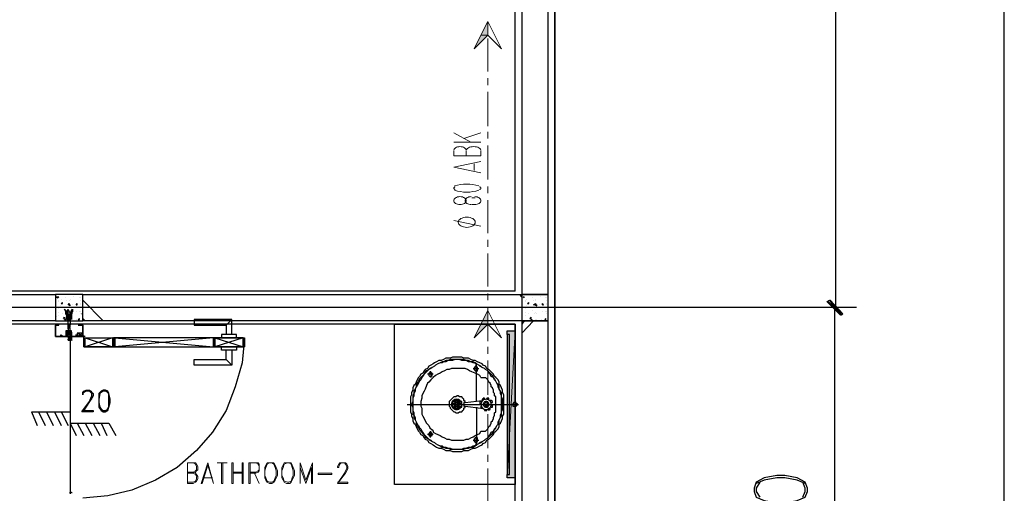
# Model space of a CAD drawing. Header units: millimetres. Extents: x 0 to 420, y 0 to 297.
# Tile 61 of 68: x 293 to 330, y 177 to 194. Entities that reach past the tile are written whole.
import ezdxf

# ---------------------------------------------------------------- set-up
doc = ezdxf.new("R2010")
doc.units = ezdxf.units.MM
doc.layers.add('FILL_000000', color=7, linetype='Continuous')
doc.layers.add('LINE_000000', color=7, linetype='Continuous')
doc.layers.add('FILL_FFFFFF', color=7, linetype='Continuous', true_color=0xffffff)
doc.layers.add('LINE_FFFFFF', color=7, linetype='Continuous', true_color=0xffffff)

msp = doc.modelspace()

# ---------------------------------------------------------------- hatches: boundary and pattern name
at = {"layer": 'FILL_000000'}
h = msp.add_hatch(color=7, dxfattribs=at)
h.dxf.hatch_style = 1
h.paths.add_polyline_path([(310.303, 194.183), (310.303, 193.675), (310.049, 193.675), (310.303, 194.183)])
h = msp.add_hatch(color=7, dxfattribs=at)
h.dxf.hatch_style = 1
h.paths.add_polyline_path([(310.303, 193.675), (310.049, 193.675), (309.795, 193.167), (310.303, 193.675)])
h = msp.add_hatch(color=7, dxfattribs=at)
h.dxf.hatch_style = 1
h.paths.add_polyline_path([(323.469, 183.303), (322.919, 183.769), (323.003, 183.811), (323.469, 183.303)])
h = msp.add_hatch(color=7, dxfattribs=at)
h.dxf.hatch_style = 1
h.paths.add_polyline_path([(323.427, 183.261), (323.469, 183.303), (322.919, 183.769), (323.427, 183.261)])
h = msp.add_hatch(color=7, dxfattribs=at)
h.dxf.hatch_style = 1
h.paths.add_polyline_path([(323.046, 183.811), (322.961, 183.769), (323.511, 183.303), (323.046, 183.811)])
h = msp.add_hatch(color=7, dxfattribs=at)
h.dxf.hatch_style = 1
h.paths.add_polyline_path([(322.961, 183.769), (323.511, 183.303), (323.469, 183.261), (322.961, 183.769)])
h = msp.add_hatch(color=7, dxfattribs=at)
h.dxf.hatch_style = 1
h.paths.add_polyline_path([(310.303, 183.43), (310.303, 182.922), (310.049, 182.922), (310.303, 183.43)])
h = msp.add_hatch(color=7, dxfattribs=at)
h.dxf.hatch_style = 1
h.paths.add_polyline_path([(310.303, 182.922), (310.049, 182.922), (309.795, 182.414), (310.303, 182.922)])
at = {"layer": 'FILL_FFFFFF'}
h = msp.add_hatch(color=7, dxfattribs=at)
h.dxf.hatch_style = 1
h.paths.add_polyline_path([(311.023, 182.668), (311.023, 177.207), (311.319, 182.668), (311.023, 182.668)])
h = msp.add_hatch(color=7, dxfattribs=at)
h.dxf.hatch_style = 1
h.paths.add_polyline_path([(311.023, 177.207), (311.319, 182.668), (311.319, 177.207), (311.023, 177.207)])

# ---------------------------------------------------------------- linework, layer by layer
at = {"layer": 'LINE_000000', "lineweight": 25}
for p, q in [((312.801, 255.101), (312.801, 63.754)), ((323.257, 183.557), (323.257, 213.318)), ((329.523, 134.112), (329.523, 213.318)), ((312.801, 171.323), (312.801, 209.338)), ((311.319, 184.15), (311.319, 199.348)), ((311.319, 184.15), (291.761, 184.15)), ((294.259, 183.938), (294.344, 183.938)), ((294.259, 183.938), (294.301, 183.896)), ((294.301, 183.896), (294.344, 183.938)), ((294.894, 183.938), (294.894, 183.938)), ((311.573, 183.938), (311.489, 184.023)), ((311.616, 183.938), (311.658, 183.938)), ((311.616, 183.938), (311.658, 183.896)), ((311.658, 183.896), (311.658, 183.938)), ((312.251, 183.938), (312.251, 183.938)), ((312.547, 184.023), (312.547, 184.023)), ((294.344, 183.811), (294.344, 183.811)), ((294.344, 183.769), (294.344, 183.769)), ((294.386, 183.6), (294.386, 183.6)), ((294.428, 183.854), (294.428, 183.854)), ((294.428, 183.684), (294.471, 183.727)), ((294.428, 183.684), (294.471, 183.684)), ((294.471, 183.684), (294.471, 183.727)), ((294.598, 183.896), (294.598, 183.896)), ((294.64, 183.811), (294.64, 183.811)), ((294.682, 183.6), (294.682, 183.6)), ((294.725, 183.811), (294.725, 183.811)), ((294.725, 183.642), (294.767, 183.642)), ((294.725, 183.642), (294.767, 183.6)), ((294.725, 183.6), (294.725, 183.6)), ((294.767, 183.854), (294.767, 183.854)), ((294.767, 183.6), (294.767, 183.642)), ((294.852, 183.642), (294.852, 183.642)), ((294.979, 183.642), (295.021, 183.684)), ((294.979, 183.642), (295.021, 183.642)), ((295.021, 183.642), (295.021, 183.684)), ((295.106, 183.896), (295.106, 183.896)), ((295.148, 183.896), (295.148, 183.896)), ((295.148, 183.811), (295.148, 183.811)), ((295.148, 183.684), (295.148, 183.684)), ((295.148, 183.642), (295.148, 183.642)), ((295.995, 183.049), (295.233, 183.811)), ((311.7, 183.811), (311.7, 183.811)), ((311.7, 183.769), (311.7, 183.769)), ((311.743, 183.854), (311.743, 183.854)), ((311.743, 183.6), (311.743, 183.6)), ((311.785, 183.684), (311.827, 183.727)), ((311.785, 183.684), (311.827, 183.684)), ((311.827, 183.684), (311.827, 183.727)), ((311.954, 183.896), (311.954, 183.896)), ((311.997, 183.811), (311.997, 183.811)), ((312.039, 183.6), (312.039, 183.6)), ((312.081, 183.854), (312.081, 183.854)), ((312.081, 183.811), (312.081, 183.811)), ((312.081, 183.642), (312.124, 183.642)), ((312.081, 183.642), (312.124, 183.6)), ((312.081, 183.6), (312.081, 183.6)), ((312.124, 183.6), (312.124, 183.642)), ((312.208, 183.642), (312.208, 183.642)), ((312.335, 183.642), (312.335, 183.684)), ((312.378, 183.642), (312.335, 183.684)), ((312.335, 183.642), (312.378, 183.642)), ((312.462, 183.896), (312.462, 183.896)), ((312.505, 183.896), (312.505, 183.896)), ((312.505, 183.811), (312.505, 183.811)), ((312.505, 183.684), (312.505, 183.684)), ((312.505, 183.642), (312.505, 183.642)), ((281.728, 183.557), (323.977, 183.557)), ((281.728, 183.557), (324.019, 183.557)), ((294.259, 183.219), (294.259, 183.219)), ((294.344, 183.515), (294.344, 183.515)), ((294.344, 183.346), (294.344, 183.346)), ((294.344, 183.261), (294.344, 183.261)), ((294.386, 183.557), (294.386, 183.557)), ((294.471, 183.303), (294.471, 183.303)), ((294.598, 183.43), (294.598, 183.43)), ((294.682, 183.261), (294.682, 183.388)), ((294.767, 183.303), (294.682, 183.261)), ((294.682, 183.303), (294.682, 183.303)), ((294.682, 183.261), (294.682, 183.261)), ((294.682, 183.219), (294.682, 183.219)), ((294.682, 183.176), (294.682, 183.219)), ((294.725, 183.346), (294.725, 183.346)), ((294.767, 183.303), (294.767, 183.388)), ((294.767, 183.303), (294.767, 183.303)), ((294.979, 183.388), (294.979, 183.388)), ((294.979, 183.388), (294.979, 183.388)), ((295.106, 183.388), (295.106, 183.388)), ((295.148, 183.388), (295.148, 183.388)), ((295.148, 183.388), (295.148, 183.388)), ((295.148, 183.303), (295.148, 183.303)), ((295.19, 183.303), (295.233, 183.346)), ((295.19, 183.303), (295.233, 183.303)), ((311.573, 183.219), (311.573, 183.219)), ((311.7, 183.515), (311.7, 183.515)), ((311.7, 183.346), (311.7, 183.346)), ((311.7, 183.261), (311.7, 183.261)), ((311.743, 183.557), (311.743, 183.557)), ((311.827, 183.303), (311.827, 183.303)), ((311.954, 183.43), (311.954, 183.43)), ((312.039, 183.303), (312.039, 183.303)), ((312.081, 183.346), (312.081, 183.346)), ((312.124, 183.303), (312.124, 183.303)), ((312.335, 183.388), (312.335, 183.388)), ((312.335, 183.388), (312.335, 183.388)), ((312.462, 183.388), (312.462, 183.388)), ((312.462, 183.388), (312.462, 183.388)), ((312.505, 183.388), (312.505, 183.388)), ((312.505, 183.303), (312.505, 183.303)), ((312.547, 183.303), (312.547, 183.346)), ((312.547, 183.303), (312.547, 183.303)), ((323.215, 165.947), (323.215, 183.557)), ((311.319, 182.922), (291.761, 182.922)), ((294.174, 182.922), (294.174, 182.922)), ((294.217, 182.922), (294.217, 182.922)), ((294.217, 182.922), (294.217, 182.922)), ((294.259, 182.922), (294.259, 182.922)), ((294.259, 182.922), (294.259, 182.922)), ((294.513, 183.134), (294.555, 183.176)), ((294.513, 183.134), (294.555, 183.134)), ((294.555, 183.134), (294.555, 183.176)), ((294.555, 183.092), (294.598, 183.092)), ((294.555, 183.092), (294.598, 183.049)), ((294.598, 183.049), (294.598, 183.092)), ((294.682, 183.176), (294.682, 183.176)), ((294.682, 183.134), (294.682, 183.176)), ((294.682, 183.134), (294.682, 183.134)), ((294.682, 183.092), (294.682, 183.092)), ((294.682, 183.049), (294.682, 183.092)), ((294.682, 183.049), (294.682, 183.049)), ((294.682, 183.049), (294.682, 183.049)), ((294.682, 182.838), (294.682, 182.88)), ((294.725, 182.88), (294.682, 182.88)), ((294.682, 182.88), (294.682, 182.88)), ((294.682, 182.88), (294.682, 182.88)), ((294.682, 182.838), (294.682, 182.838)), ((294.682, 182.795), (294.682, 182.838)), ((294.767, 183.176), (294.725, 183.134)), ((294.725, 183.092), (294.725, 183.092)), ((294.767, 182.838), (294.725, 182.838)), ((294.767, 183.092), (294.767, 183.092)), ((294.979, 183.092), (294.979, 183.092)), ((295.063, 183.092), (295.106, 183.134)), ((295.063, 183.092), (295.106, 183.092)), ((295.106, 183.092), (295.106, 183.134)), ((295.106, 183.134), (295.106, 183.134)), ((295.19, 182.922), (295.19, 182.922)), ((295.317, 183.049), (295.233, 183.134)), ((295.275, 182.922), (295.275, 182.922)), ((300.567, 182.88), (300.778, 183.092)), ((311.319, 166.539), (311.319, 182.922)), ((311.997, 183.049), (311.573, 182.584)), ((311.658, 183.049), (311.573, 182.922)), ((311.87, 183.134), (311.912, 183.176)), ((311.87, 183.134), (311.912, 183.134)), ((311.912, 183.134), (311.912, 183.176)), ((311.912, 183.092), (311.954, 183.092)), ((311.912, 183.092), (311.912, 183.049)), ((311.912, 183.049), (311.954, 183.092)), ((312.081, 183.092), (312.081, 183.092)), ((312.124, 183.092), (312.124, 183.092)), ((312.293, 183.092), (312.293, 183.092)), ((312.42, 183.092), (312.462, 183.134)), ((312.42, 183.092), (312.462, 183.092)), ((312.462, 183.092), (312.462, 183.134)), ((312.462, 183.134), (312.462, 183.134)), ((294.386, 182.499), (294.471, 182.499)), ((294.428, 182.457), (294.428, 182.541)), ((294.428, 182.499), (294.428, 182.499)), ((294.428, 182.499), (294.428, 182.499)), ((294.428, 182.499), (294.428, 182.499)), ((294.809, 182.541), (294.64, 182.626)), ((294.809, 182.541), (294.64, 182.626)), ((294.682, 182.795), (294.682, 182.795)), ((294.682, 182.753), (294.682, 182.795)), ((294.682, 182.753), (294.682, 182.753)), ((294.682, 182.753), (294.682, 182.753)), ((294.979, 182.457), (294.979, 182.541)), ((294.979, 182.457), (294.979, 182.541)), ((295.021, 182.499), (294.979, 182.499)), ((294.979, 182.499), (294.979, 182.499)), ((294.979, 182.499), (294.979, 182.499)), ((294.979, 182.499), (294.979, 182.499)), ((295.021, 182.499), (294.979, 182.499)), ((295.233, 182.457), (295.021, 182.584)), ((295.021, 182.457), (295.233, 182.584)), ((295.021, 182.499), (295.021, 182.499)), ((295.275, 182.414), (295.275, 182.499)), ((294.767, 182.33), (294.767, 182.457)), ((294.767, 182.33), (294.767, 176.615)), ((295.317, 182.457), (295.233, 182.457)), ((296.333, 182.414), (295.317, 182.076)), ((295.317, 182.414), (296.333, 182.076)), ((300.101, 182.414), (296.418, 182.076)), ((296.418, 182.414), (300.101, 182.076)), ((300.143, 182.414), (301.202, 182.076)), ((301.202, 182.414), (300.143, 182.076)), ((300.567, 181.61), (300.778, 181.398)), ((309.88, 181.398), (309.88, 181.398)), ((309.88, 180.044), (309.88, 181.398)), ((308.271, 181.06), (308.06, 181.06)), ((308.187, 181.144), (308.187, 180.933)), ((309.753, 181.271), (309.965, 181.271)), ((309.88, 181.356), (309.88, 181.144)), ((309.88, 181.187), (309.88, 181.187)), ((308.187, 180.975), (308.187, 180.975)), ((310.049, 180.933), (310.219, 180.933)), ((311.446, 179.917), (307.298, 179.917)), ((309.118, 179.917), (308.991, 179.917)), ((309.033, 180.086), (309.16, 180.001)), ((309.033, 180.044), (309.033, 180.044)), ((309.033, 179.832), (309.118, 179.917)), ((309.16, 180.001), (309.16, 180.128)), ((309.16, 179.917), (309.16, 179.917)), ((309.33, 179.959), (309.203, 179.959)), ((309.33, 179.959), (309.33, 179.959)), ((309.414, 179.917), (309.414, 179.959)), ((309.457, 180.001), (310.092, 180.086)), ((309.457, 180.001), (309.457, 180.001)), ((310.176, 180.128), (310.176, 180.128)), ((310.219, 179.917), (310.261, 179.917)), ((310.261, 179.959), (310.261, 179.917)), ((310.346, 180.128), (310.346, 180.128)), ((310.43, 180.001), (310.43, 180.001)), ((311.319, 179.832), (311.319, 180.044)), ((293.328, 179.663), (294.767, 179.663)), ((293.328, 179.663), (293.539, 179.155)), ((293.582, 179.663), (293.836, 179.155)), ((293.878, 179.663), (294.132, 179.155)), ((294.174, 179.663), (294.428, 179.155)), ((294.428, 179.663), (294.682, 179.155)), ((294.767, 179.663), (294.767, 179.239)), ((309.033, 179.79), (309.16, 179.874)), ((309.16, 179.874), (309.16, 179.747)), ((309.203, 179.874), (309.203, 179.747)), ((309.203, 179.874), (309.287, 179.79)), ((309.203, 179.747), (309.203, 179.747)), ((309.457, 179.874), (310.049, 179.79)), ((309.88, 179.832), (309.88, 178.477)), ((310.049, 179.874), (310.049, 179.874)), ((310.176, 179.747), (310.176, 179.747)), ((310.303, 179.747), (310.303, 179.747)), ((310.43, 179.832), (310.43, 179.832)), ((311.319, 179.874), (311.319, 179.874)), ((294.767, 179.239), (296.206, 179.239)), ((294.767, 179.239), (294.979, 178.774)), ((295.021, 179.239), (295.275, 178.774)), ((295.317, 179.239), (295.571, 178.774)), ((295.614, 179.239), (295.868, 178.774)), ((295.91, 179.239), (296.122, 178.774)), ((296.206, 179.239), (296.46, 178.774)), ((308.271, 178.816), (308.06, 178.816)), ((308.187, 178.731), (308.187, 178.943)), ((310.049, 178.943), (310.219, 178.943)), ((308.187, 178.731), (308.187, 178.731)), ((309.753, 178.604), (309.965, 178.604)), ((309.88, 178.52), (309.88, 178.731)), ((309.88, 178.52), (309.88, 178.52)), ((309.88, 178.52), (309.88, 178.52))]:
    msp.add_line(p, q, dxfattribs=at)
at = {"layer": 'LINE_000000', "lineweight": 13}
for p, q in [((310.303, 193.802), (310.303, 194.056)), ((310.303, 192.32), (310.303, 193.548)), ((310.303, 191.812), (310.303, 192.066)), ((310.303, 190.288), (310.303, 191.558)), ((309.033, 190.034), (309.668, 189.696)), ((309.414, 189.823), (310.049, 190.034)), ((310.303, 189.823), (310.303, 190.077)), ((310.049, 189.696), (309.033, 189.696)), ((310.303, 188.299), (310.303, 189.569)), ((309.499, 189.357), (309.499, 189.188)), ((310.049, 189.188), (310.049, 189.357)), ((309.795, 188.891), (309.795, 188.637)), ((310.303, 187.791), (310.303, 188.045)), ((309.711, 187.621), (309.838, 187.621)), ((309.838, 187.367), (309.711, 187.367)), ((310.303, 186.309), (310.303, 187.537)), ((310.049, 186.563), (309.033, 186.775)), ((310.303, 185.801), (310.303, 186.055)), ((310.303, 184.319), (310.303, 185.547)), ((310.303, 183.811), (310.303, 184.065)), ((310.303, 182.287), (310.303, 183.557)), ((295.275, 182.457), (295.275, 182.457)), ((310.303, 181.822), (310.303, 182.076)), ((310.303, 180.298), (310.303, 181.568)), ((310.303, 179.79), (310.303, 180.044)), ((310.303, 178.308), (310.303, 179.578)), ((310.303, 177.8), (310.303, 178.054)), ((300.821, 177.419), (301.159, 177.419)), ((300.821, 177.377), (301.159, 177.377)), ((303.318, 177.588), (303.53, 176.996)), ((310.303, 176.318), (310.303, 177.546)), ((303.318, 176.996), (303.318, 176.996))]:
    msp.add_line(p, q, dxfattribs=at)
at = {"layer": 'LINE_000000', "lineweight": 0}
msp.add_line((294.725, 182.922), (294.725, 182.922), dxfattribs=at)
at = {"layer": 'LINE_000000', "lineweight": 25}
for points in [[(312.547, 199.348), (311.573, 199.348), (311.573, 184.023), (312.547, 184.023), (312.547, 199.348)], [(291.846, 183.049), (291.846, 184.023), (294.217, 184.023), (294.217, 183.049), (291.846, 183.049)], [(295.233, 184.023), (294.217, 184.023), (294.217, 183.049), (295.233, 183.049), (295.233, 184.023)], [(295.233, 183.049), (295.233, 184.023), (311.573, 184.023), (311.573, 183.049), (295.233, 183.049)], [(312.547, 184.023), (311.573, 184.023), (311.573, 183.049), (312.547, 183.049), (312.547, 184.023)], [(294.682, 183.642), (294.725, 183.684), (294.725, 183.642), (294.682, 183.642)], [(311.997, 183.642), (312.081, 183.684), (312.081, 183.642), (311.997, 183.642)], [(294.767, 183.049), (294.767, 183.092), (294.809, 183.43), (294.852, 183.473), (294.852, 183.388), (294.809, 183.346), (294.852, 183.346), (294.809, 183.303), (294.809, 183.346), (294.809, 183.303), (294.809, 183.261), (294.809, 183.219), (294.809, 183.176), (294.809, 183.219), (294.767, 183.176), (294.809, 183.176), (294.767, 183.134), (294.767, 183.092), (294.767, 182.88), (294.682, 182.88), (294.682, 183.092), (294.64, 183.092), (294.682, 183.092), (294.64, 183.134), (294.64, 183.176), (294.64, 183.219), (294.64, 183.176), (294.64, 183.219), (294.64, 183.261), (294.598, 183.303), (294.64, 183.303), (294.598, 183.346), (294.598, 183.303), (294.598, 183.346), (294.598, 183.388), (294.555, 183.473), (294.598, 183.43), (294.682, 183.092), (294.682, 183.049), (294.767, 183.049)], [(294.64, 183.219), (294.598, 183.134), (294.598, 183.092), (294.64, 183.219)], [(294.809, 183.219), (294.809, 183.134), (294.809, 183.092), (294.809, 183.219)], [(311.319, 182.922), (311.319, 176.953), (306.832, 176.953), (306.832, 182.922), (311.319, 182.922)], [(312.547, 183.049), (311.573, 183.049), (311.573, 171.323), (312.547, 171.323), (312.547, 183.049)], [(294.725, 182.457), (294.809, 182.457), (294.767, 182.457), (294.767, 182.499), (294.809, 182.499), (294.767, 182.541), (294.767, 182.457), (294.682, 182.457), (294.682, 182.541), (294.64, 182.541), (294.64, 182.499), (294.64, 182.457), (294.682, 182.457), (294.682, 182.414), (294.725, 182.414), (294.725, 182.33), (294.682, 182.33), (294.682, 182.372), (294.682, 182.33), (294.767, 182.33), (294.767, 182.372), (294.725, 182.372), (294.725, 182.33), (294.725, 182.414), (294.767, 182.414), (294.767, 182.457), (294.725, 182.457)], [(294.725, 182.457), (294.809, 182.457), (294.767, 182.457), (294.767, 182.499), (294.809, 182.499), (294.767, 182.541), (294.767, 182.457), (294.682, 182.457), (294.682, 182.541), (294.64, 182.541), (294.64, 182.499), (294.64, 182.457), (294.682, 182.457), (294.682, 182.414), (294.725, 182.414), (294.725, 182.33), (294.682, 182.33), (294.682, 182.372), (294.682, 182.33), (294.767, 182.33), (294.767, 182.372), (294.725, 182.372), (294.725, 182.33), (294.725, 182.414), (294.767, 182.414), (294.767, 182.457), (294.725, 182.457)], [(295.021, 182.457), (295.233, 182.457), (295.233, 182.584), (295.021, 182.584), (295.021, 182.457)], [(311.108, 177.334), (311.108, 182.541), (311.023, 182.541), (311.023, 177.334), (311.108, 177.334)], [(294.809, 182.33), (294.809, 182.457), (294.809, 182.33)], [(296.376, 182.414), (296.376, 182.076), (295.275, 182.076), (295.275, 182.414), (296.376, 182.414)], [(296.333, 182.414), (296.333, 182.076), (295.317, 182.076), (295.317, 182.414), (296.333, 182.414)], [(296.376, 182.414), (296.376, 182.076), (300.143, 182.076), (300.143, 182.414), (296.376, 182.414)], [(296.418, 182.414), (296.418, 182.076), (300.101, 182.076), (300.101, 182.414), (296.418, 182.414)], [(307.425, 179.917), (307.425, 179.832), (307.425, 179.747), (307.425, 179.663), (307.467, 179.578), (307.467, 179.493), (307.509, 179.409), (307.509, 179.324), (307.552, 179.239), (307.594, 179.197), (307.636, 179.112), (307.679, 179.028), (307.721, 178.943), (307.763, 178.901), (307.806, 178.816), (307.89, 178.774), (307.933, 178.689), (307.975, 178.647), (308.06, 178.604), (308.102, 178.52), (308.187, 178.477), (308.271, 178.435), (308.314, 178.393), (308.398, 178.35), (308.483, 178.308), (308.568, 178.308), (308.652, 178.266), (308.737, 178.223), (308.822, 178.223), (308.906, 178.223), (308.991, 178.181), (309.076, 178.181), (309.16, 178.181), (309.245, 178.181), (309.33, 178.181), (309.414, 178.223), (309.499, 178.223), (309.584, 178.223), (309.668, 178.266), (309.753, 178.308), (309.838, 178.308), (309.922, 178.35), (310.007, 178.393), (310.092, 178.435), (310.134, 178.477), (310.219, 178.52), (310.261, 178.604), (310.346, 178.647), (310.388, 178.689), (310.473, 178.774), (310.515, 178.816), (310.557, 178.901), (310.6, 178.943), (310.684, 179.028), (310.727, 179.112), (310.727, 179.197), (310.769, 179.239), (310.811, 179.324), (310.854, 179.409), (310.854, 179.493), (310.896, 179.578), (310.896, 179.663), (310.896, 179.747), (310.896, 179.832), (310.896, 179.917), (310.896, 180.044), (310.896, 180.128), (310.896, 180.213), (310.896, 180.298), (310.854, 180.382), (310.854, 180.467), (310.811, 180.552), (310.769, 180.636), (310.727, 180.679), (310.727, 180.763), (310.684, 180.848), (310.6, 180.933), (310.557, 180.975), (310.515, 181.06), (310.473, 181.102), (310.388, 181.187), (310.346, 181.229), (310.261, 181.271), (310.219, 181.356), (310.134, 181.398), (310.092, 181.441), (310.007, 181.483), (309.922, 181.525), (309.838, 181.568), (309.753, 181.568), (309.668, 181.61), (309.584, 181.652), (309.499, 181.652), (309.414, 181.652), (309.33, 181.695), (309.245, 181.695), (309.16, 181.695), (309.076, 181.695), (308.991, 181.695), (308.906, 181.652), (308.822, 181.652), (308.737, 181.652), (308.652, 181.61), (308.568, 181.568), (308.483, 181.568), (308.398, 181.525), (308.314, 181.483), (308.271, 181.441), (308.187, 181.398), (308.102, 181.356), (308.06, 181.271), (307.975, 181.229), (307.933, 181.187), (307.89, 181.102), (307.806, 181.06), (307.763, 180.975), (307.721, 180.933), (307.679, 180.848), (307.636, 180.763), (307.594, 180.679), (307.552, 180.636), (307.509, 180.552), (307.509, 180.467), (307.467, 180.382), (307.467, 180.298), (307.425, 180.213), (307.425, 180.128), (307.425, 180.044), (307.425, 179.917)], [(310.854, 179.917), (310.854, 180.044), (310.854, 180.128), (310.811, 180.213), (310.811, 180.255), (310.811, 180.34), (310.769, 180.425), (310.727, 180.509), (310.727, 180.594), (310.684, 180.679), (310.642, 180.721), (310.6, 180.806), (310.557, 180.89), (310.515, 180.933), (310.473, 181.017), (310.43, 181.06), (310.346, 181.144), (310.303, 181.187), (310.219, 181.229), (310.176, 181.271), (310.092, 181.314), (310.049, 181.356), (309.965, 181.398), (309.88, 181.441), (309.838, 181.483), (309.753, 181.525), (309.668, 181.525), (309.584, 181.568), (309.499, 181.568), (309.414, 181.61), (309.33, 181.61), (309.245, 181.61), (309.16, 181.61), (309.076, 181.61), (308.991, 181.61), (308.906, 181.61), (308.822, 181.568), (308.737, 181.568), (308.652, 181.525), (308.61, 181.525), (308.525, 181.483), (308.441, 181.441), (308.356, 181.398), (308.314, 181.356), (308.229, 181.314), (308.144, 181.271), (308.102, 181.229), (308.017, 181.187), (307.975, 181.144), (307.933, 181.06), (307.89, 181.017), (307.806, 180.933), (307.763, 180.89), (307.721, 180.806), (307.679, 180.721), (307.636, 180.679), (307.636, 180.594), (307.594, 180.509), (307.552, 180.425), (307.552, 180.34), (307.509, 180.255), (307.509, 180.213), (307.509, 180.128), (307.509, 180.044), (307.467, 179.917), (307.509, 179.832), (307.509, 179.747), (307.509, 179.663), (307.509, 179.578), (307.552, 179.536), (307.552, 179.451), (307.594, 179.366), (307.636, 179.282), (307.636, 179.197), (307.679, 179.155), (307.721, 179.07), (307.763, 178.985), (307.806, 178.943), (307.89, 178.858), (307.933, 178.816), (307.975, 178.731), (308.017, 178.689), (308.102, 178.647), (308.144, 178.604), (308.229, 178.562), (308.314, 178.52), (308.356, 178.477), (308.441, 178.435), (308.525, 178.393), (308.61, 178.35), (308.652, 178.35), (308.737, 178.308), (308.822, 178.308), (308.906, 178.266), (308.991, 178.266), (309.076, 178.266), (309.16, 178.266), (309.245, 178.266), (309.33, 178.266), (309.414, 178.266), (309.499, 178.308), (309.584, 178.308), (309.668, 178.35), (309.753, 178.35), (309.838, 178.393), (309.88, 178.435), (309.965, 178.477), (310.049, 178.52), (310.092, 178.562), (310.176, 178.604), (310.219, 178.647), (310.303, 178.689), (310.346, 178.731), (310.43, 178.816), (310.473, 178.858), (310.515, 178.943), (310.557, 178.985), (310.6, 179.07), (310.642, 179.155), (310.684, 179.197), (310.727, 179.282), (310.727, 179.366), (310.769, 179.451), (310.811, 179.536), (310.811, 179.578), (310.811, 179.663), (310.854, 179.747), (310.854, 179.832), (310.854, 179.917)], [(310.811, 179.917), (310.811, 180.001), (310.811, 180.086), (310.811, 180.171), (310.811, 180.255), (310.769, 180.34), (310.769, 180.425), (310.727, 180.509), (310.684, 180.594), (310.684, 180.636), (310.642, 180.721), (310.6, 180.806), (310.557, 180.848), (310.515, 180.933), (310.43, 180.975), (310.388, 181.06), (310.346, 181.102), (310.303, 181.187), (310.219, 181.229), (310.176, 181.271), (310.092, 181.314), (310.007, 181.356), (309.965, 181.398), (309.88, 181.441), (309.795, 181.483), (309.753, 181.483), (309.668, 181.525), (309.584, 181.525), (309.499, 181.568), (309.414, 181.568), (309.33, 181.568), (309.245, 181.61), (309.16, 181.61), (309.076, 181.61), (308.991, 181.568), (308.906, 181.568), (308.822, 181.568), (308.737, 181.525), (308.652, 181.525), (308.61, 181.483), (308.525, 181.483), (308.441, 181.441), (308.356, 181.398), (308.314, 181.356), (308.229, 181.314), (308.187, 181.271), (308.102, 181.229), (308.06, 181.187), (307.975, 181.102), (307.933, 181.06), (307.89, 180.975), (307.848, 180.933), (307.806, 180.848), (307.763, 180.806), (307.721, 180.721), (307.679, 180.636), (307.636, 180.594), (307.594, 180.509), (307.594, 180.425), (307.552, 180.34), (307.552, 180.255), (307.509, 180.171), (307.509, 180.086), (307.509, 180.001), (307.509, 179.917), (307.509, 179.832), (307.509, 179.747), (307.509, 179.705), (307.552, 179.62), (307.552, 179.536), (307.594, 179.451), (307.594, 179.366), (307.636, 179.282), (307.679, 179.197), (307.721, 179.155), (307.763, 179.07), (307.806, 179.028), (307.848, 178.943), (307.89, 178.901), (307.933, 178.816), (307.975, 178.774), (308.06, 178.689), (308.102, 178.647), (308.187, 178.604), (308.229, 178.562), (308.314, 178.52), (308.356, 178.477), (308.441, 178.435), (308.525, 178.393), (308.61, 178.393), (308.652, 178.35), (308.737, 178.35), (308.822, 178.308), (308.906, 178.308), (308.991, 178.266), (309.076, 178.266), (309.16, 178.266), (309.245, 178.266), (309.33, 178.266), (309.414, 178.308), (309.499, 178.308), (309.584, 178.35), (309.668, 178.35), (309.753, 178.393), (309.795, 178.393), (309.88, 178.435), (309.965, 178.477), (310.007, 178.52), (310.092, 178.562), (310.176, 178.604), (310.219, 178.647), (310.303, 178.689), (310.346, 178.774), (310.388, 178.816), (310.43, 178.901), (310.515, 178.943), (310.557, 179.028), (310.6, 179.07), (310.642, 179.155), (310.684, 179.197), (310.684, 179.282), (310.727, 179.366), (310.769, 179.451), (310.769, 179.536), (310.811, 179.62), (310.811, 179.705), (310.811, 179.747), (310.811, 179.832), (310.811, 179.917)], [(308.187, 180.975), (308.229, 181.017), (308.229, 181.06), (308.229, 181.102), (308.187, 181.102), (308.187, 181.144), (308.144, 181.144), (308.144, 181.102), (308.102, 181.102), (308.102, 181.06), (308.102, 181.017), (308.144, 180.975), (308.187, 180.975)], [(309.88, 181.187), (309.922, 181.187), (309.922, 181.229), (309.922, 181.271), (309.922, 181.314), (309.88, 181.356), (309.838, 181.356), (309.838, 181.314), (309.795, 181.314), (309.795, 181.271), (309.795, 181.229), (309.838, 181.187), (309.88, 181.187)], [(295.995, 180.467), (295.91, 180.425), (295.825, 180.34), (295.825, 180.128), (295.825, 180.001), (295.825, 179.832), (295.91, 179.705), (295.995, 179.663), (296.079, 179.663), (296.164, 179.705), (296.206, 179.832), (296.249, 180.001), (296.249, 180.128), (296.206, 180.34), (296.164, 180.425), (296.079, 180.467), (295.995, 180.467)], [(309.139, 179.747), (309.178, 179.751), (309.213, 179.762), (309.246, 179.78), (309.274, 179.803), (309.297, 179.831), (309.315, 179.864), (309.326, 179.899), (309.33, 179.938), (309.326, 179.976), (309.315, 180.012), (309.297, 180.044), (309.274, 180.073), (309.246, 180.096), (309.213, 180.113), (309.178, 180.124), (309.139, 180.128), (309.101, 180.124), (309.065, 180.113), (309.033, 180.096), (309.004, 180.073), (308.981, 180.044), (308.964, 180.012), (308.953, 179.976), (308.949, 179.938), (308.953, 179.899), (308.964, 179.864), (308.981, 179.831), (309.004, 179.803), (309.033, 179.78), (309.065, 179.762), (309.101, 179.751), (309.139, 179.747)], [(309.139, 179.874), (309.152, 179.876), (309.164, 179.879), (309.175, 179.885), (309.184, 179.893), (309.192, 179.902), (309.198, 179.913), (309.201, 179.925), (309.203, 179.938), (309.201, 179.951), (309.198, 179.963), (309.192, 179.973), (309.184, 179.983), (309.175, 179.99), (309.164, 179.996), (309.152, 180), (309.139, 180.001), (309.126, 180), (309.114, 179.996), (309.104, 179.99), (309.094, 179.983), (309.087, 179.973), (309.081, 179.963), (309.077, 179.951), (309.076, 179.938), (309.077, 179.925), (309.081, 179.913), (309.087, 179.902), (309.094, 179.893), (309.104, 179.885), (309.114, 179.879), (309.126, 179.876), (309.139, 179.874)], [(309.16, 179.959), (309.16, 179.917), (309.16, 179.959)], [(309.203, 180.128), (309.203, 180.086), (309.245, 180.086), (309.287, 180.086), (309.203, 180.001), (309.203, 180.128)], [(310.24, 179.747), (310.278, 179.751), (310.314, 179.762), (310.346, 179.78), (310.375, 179.803), (310.398, 179.831), (310.415, 179.864), (310.426, 179.899), (310.43, 179.938), (310.426, 179.976), (310.415, 180.012), (310.398, 180.044), (310.375, 180.073), (310.346, 180.096), (310.314, 180.113), (310.278, 180.124), (310.24, 180.128), (310.201, 180.124), (310.166, 180.113), (310.133, 180.096), (310.105, 180.073), (310.082, 180.044), (310.064, 180.012), (310.053, 179.976), (310.049, 179.938), (310.053, 179.899), (310.064, 179.864), (310.082, 179.831), (310.105, 179.803), (310.133, 179.78), (310.166, 179.762), (310.201, 179.751), (310.24, 179.747)], [(310.24, 179.832), (310.261, 179.834), (310.281, 179.84), (310.299, 179.85), (310.315, 179.863), (310.328, 179.879), (310.337, 179.897), (310.344, 179.917), (310.346, 179.938), (310.344, 179.959), (310.337, 179.979), (310.328, 179.997), (310.315, 180.013), (310.299, 180.026), (310.281, 180.035), (310.261, 180.042), (310.24, 180.044), (310.219, 180.042), (310.199, 180.035), (310.181, 180.026), (310.165, 180.013), (310.152, 179.997), (310.142, 179.979), (310.136, 179.959), (310.134, 179.938), (310.136, 179.917), (310.142, 179.897), (310.152, 179.879), (310.165, 179.863), (310.181, 179.85), (310.199, 179.84), (310.219, 179.834), (310.24, 179.832)], [(310.24, 179.874), (310.253, 179.876), (310.265, 179.879), (310.275, 179.885), (310.285, 179.893), (310.292, 179.902), (310.298, 179.913), (310.302, 179.925), (310.303, 179.938), (310.302, 179.951), (310.298, 179.963), (310.292, 179.973), (310.285, 179.983), (310.275, 179.99), (310.265, 179.996), (310.253, 180), (310.24, 180.001), (310.227, 180), (310.215, 179.996), (310.204, 179.99), (310.195, 179.983), (310.187, 179.973), (310.181, 179.963), (310.178, 179.951), (310.176, 179.938), (310.178, 179.925), (310.181, 179.913), (310.187, 179.902), (310.195, 179.893), (310.204, 179.885), (310.215, 179.879), (310.227, 179.876), (310.24, 179.874)], [(311.319, 179.874), (311.362, 179.874), (311.404, 179.917), (311.404, 179.959), (311.362, 179.959), (311.362, 180.001), (311.319, 180.001), (311.277, 180.001), (311.235, 179.959), (311.235, 179.917), (311.235, 179.874), (311.277, 179.874), (311.319, 179.874)], [(308.187, 178.731), (308.187, 178.774), (308.229, 178.774), (308.229, 178.816), (308.229, 178.858), (308.187, 178.901), (308.144, 178.901), (308.102, 178.858), (308.102, 178.816), (308.102, 178.774), (308.144, 178.774), (308.144, 178.731), (308.187, 178.731)], [(309.88, 178.52), (309.88, 178.562), (309.922, 178.562), (309.922, 178.604), (309.922, 178.647), (309.922, 178.689), (309.88, 178.689), (309.838, 178.689), (309.795, 178.647), (309.795, 178.604), (309.795, 178.562), (309.838, 178.562), (309.838, 178.52), (309.88, 178.52)], [(309.88, 178.52), (309.88, 178.562), (309.922, 178.562), (309.922, 178.604), (309.922, 178.647), (309.922, 178.689), (309.88, 178.689), (309.838, 178.689), (309.795, 178.647), (309.795, 178.604), (309.795, 178.562), (309.838, 178.562), (309.838, 178.52), (309.88, 178.52)], [(320.209, 176.699), (320.294, 176.488), (320.59, 176.361), (321.056, 176.276), (321.352, 176.276), (321.818, 176.361), (322.114, 176.488), (322.199, 176.699), (322.199, 176.826), (322.114, 177.038), (321.818, 177.207), (321.352, 177.292), (321.056, 177.292), (320.59, 177.207), (320.294, 177.038), (320.209, 176.826), (320.209, 176.699)]]:
    msp.add_lwpolyline(points, close=True, dxfattribs=at)
at = {"layer": 'LINE_000000', "lineweight": 13}
for points in [[(310.811, 193.167), (310.303, 193.675), (309.795, 193.167), (310.303, 194.183), (310.811, 193.167)], [(309.266, 187.664), (309.219, 187.661), (309.176, 187.652), (309.136, 187.638), (309.102, 187.62), (309.073, 187.598), (309.052, 187.573), (309.038, 187.545), (309.033, 187.515), (309.038, 187.486), (309.052, 187.458), (309.073, 187.433), (309.102, 187.411), (309.136, 187.393), (309.176, 187.379), (309.219, 187.37), (309.266, 187.367), (309.313, 187.37), (309.357, 187.379), (309.396, 187.393), (309.431, 187.411), (309.459, 187.433), (309.481, 187.458), (309.494, 187.486), (309.499, 187.515), (309.494, 187.545), (309.481, 187.573), (309.459, 187.598), (309.431, 187.62), (309.396, 187.638), (309.357, 187.652), (309.313, 187.661), (309.266, 187.664)], [(309.52, 186.902), (309.456, 186.898), (309.397, 186.887), (309.343, 186.869), (309.296, 186.846), (309.257, 186.818), (309.228, 186.785), (309.209, 186.75), (309.203, 186.711), (309.209, 186.673), (309.228, 186.637), (309.257, 186.605), (309.296, 186.576), (309.343, 186.553), (309.397, 186.536), (309.456, 186.525), (309.52, 186.521), (309.584, 186.525), (309.644, 186.536), (309.698, 186.553), (309.745, 186.576), (309.783, 186.605), (309.813, 186.637), (309.831, 186.673), (309.838, 186.711), (309.831, 186.75), (309.813, 186.785), (309.783, 186.818), (309.745, 186.846), (309.698, 186.869), (309.644, 186.887), (309.584, 186.898), (309.52, 186.902)], [(310.811, 182.414), (310.303, 182.922), (309.795, 182.414), (310.303, 183.43), (310.811, 182.414)], [(295.233, 182.457), (294.852, 182.457), (295.233, 182.457)], [(295.275, 182.414), (295.275, 182.076), (295.275, 182.414)], [(299.889, 177.758), (299.635, 176.996), (299.678, 176.996), (299.889, 177.673), (300.101, 176.996), (299.889, 177.758)], [(300.609, 177.758), (300.228, 177.758), (300.609, 177.758)], [(300.778, 176.996), (300.821, 176.996), (300.821, 177.758), (300.778, 177.758), (300.778, 176.996)], [(301.202, 177.758), (301.202, 176.996), (301.159, 176.996), (301.159, 177.758), (301.202, 177.758)], [(302.175, 177.758), (302.091, 177.758), (302.048, 177.673), (302.006, 177.588), (302.006, 177.461), (302.006, 177.292), (302.006, 177.207), (302.048, 177.123), (302.091, 177.038), (302.175, 176.996), (302.26, 176.996), (302.345, 177.038), (302.387, 177.123), (302.429, 177.207), (302.472, 177.292), (302.472, 177.461), (302.429, 177.588), (302.387, 177.673), (302.345, 177.758), (302.26, 177.758), (302.175, 177.758), (302.091, 177.715), (302.048, 177.588), (302.006, 177.461), (302.006, 177.292), (302.048, 177.207), (302.091, 177.08), (302.175, 177.038), (302.26, 177.038), (302.345, 177.08), (302.387, 177.207), (302.429, 177.292), (302.429, 177.461), (302.387, 177.588), (302.345, 177.715), (302.26, 177.758), (302.175, 177.758)], [(302.81, 177.758), (302.726, 177.758), (302.683, 177.673), (302.641, 177.588), (302.641, 177.461), (302.641, 177.292), (302.641, 177.207), (302.683, 177.123), (302.726, 177.038), (302.81, 176.996), (302.937, 176.996), (302.98, 177.038), (303.022, 177.123), (303.064, 177.207), (303.107, 177.292), (303.107, 177.461), (303.064, 177.588), (303.022, 177.673), (302.98, 177.758), (302.937, 177.758), (302.81, 177.758)], [(302.853, 177.758), (302.726, 177.715), (302.683, 177.588), (302.641, 177.461), (302.641, 177.292), (302.683, 177.207), (302.726, 177.08), (302.853, 177.038), (302.895, 177.038), (302.98, 177.08), (303.022, 177.207), (303.064, 177.292), (303.064, 177.461), (303.022, 177.588), (302.98, 177.715), (302.895, 177.758), (302.853, 177.758)], [(301.625, 177.377), (301.794, 176.996), (301.625, 177.377)], [(304.504, 177.334), (304.504, 177.377), (303.996, 177.377), (303.996, 177.334), (304.504, 177.334)]]:
    msp.add_lwpolyline(points, close=True, dxfattribs=at)
at = {"layer": 'LINE_000000', "lineweight": 0}
for points in [[(310.303, 194.183), (310.303, 193.675), (310.049, 193.675), (310.303, 194.183)], [(310.303, 193.675), (310.049, 193.675), (309.795, 193.167), (310.303, 193.675)], [(323.469, 183.303), (322.919, 183.769), (323.003, 183.811), (323.469, 183.303)], [(323.427, 183.261), (323.469, 183.303), (322.919, 183.769), (323.427, 183.261)], [(323.046, 183.811), (322.961, 183.769), (323.511, 183.303), (323.046, 183.811)], [(322.961, 183.769), (323.511, 183.303), (323.469, 183.261), (322.961, 183.769)], [(310.303, 183.43), (310.303, 182.922), (310.049, 182.922), (310.303, 183.43)], [(310.303, 182.922), (310.049, 182.922), (309.795, 182.414), (310.303, 182.922)]]:
    msp.add_lwpolyline(points, close=True, dxfattribs=at)
at = {"layer": 'LINE_000000', "lineweight": 13}
for points in [[(309.499, 189.378), (309.494, 189.408), (309.481, 189.436), (309.459, 189.461), (309.431, 189.483), (309.396, 189.501), (309.357, 189.515), (309.313, 189.523), (309.266, 189.526), (309.219, 189.523), (309.176, 189.515), (309.136, 189.501), (309.102, 189.483), (309.073, 189.461), (309.052, 189.436), (309.038, 189.408), (309.033, 189.378)], [(310.049, 189.378), (310.044, 189.408), (310.028, 189.436), (310.002, 189.461), (309.969, 189.483), (309.928, 189.501), (309.881, 189.515), (309.83, 189.523), (309.774, 189.526), (309.719, 189.523), (309.667, 189.515), (309.62, 189.501), (309.58, 189.483), (309.546, 189.461), (309.521, 189.436), (309.505, 189.408), (309.499, 189.378)], [(309.033, 189.357), (309.033, 189.188), (310.049, 189.188)], [(310.049, 188.553), (309.033, 188.764), (310.049, 188.976)], [(309.093, 188.032), (309.08, 188.027), (309.068, 188.022), (309.058, 188.016), (309.049, 188.01), (309.042, 188.003), (309.037, 187.996), (309.034, 187.989), (309.033, 187.981), (309.034, 187.974), (309.037, 187.966), (309.042, 187.959), (309.049, 187.953), (309.058, 187.946), (309.068, 187.94), (309.08, 187.935), (309.093, 187.93)], [(309.971, 188.061), (309.863, 188.091), (309.751, 188.112), (309.636, 188.125), (309.52, 188.129), (309.404, 188.125), (309.289, 188.112), (309.177, 188.091), (309.069, 188.061)], [(309.989, 187.93), (310.003, 187.935), (310.015, 187.94), (310.025, 187.946), (310.033, 187.953), (310.04, 187.959), (310.045, 187.966), (310.048, 187.974), (310.049, 187.981), (310.048, 187.989), (310.045, 187.996), (310.04, 188.003), (310.033, 188.01), (310.025, 188.016), (310.015, 188.022), (310.003, 188.027), (309.989, 188.032)], [(309.069, 187.901), (309.177, 187.871), (309.289, 187.85), (309.404, 187.837), (309.52, 187.833), (309.636, 187.837), (309.751, 187.85), (309.863, 187.871), (309.971, 187.901)], [(309.689, 187.664), (309.643, 187.661), (309.599, 187.652), (309.559, 187.638), (309.525, 187.62), (309.496, 187.598), (309.475, 187.573), (309.461, 187.545), (309.457, 187.515), (309.461, 187.486), (309.475, 187.458), (309.496, 187.433), (309.525, 187.411), (309.559, 187.393), (309.599, 187.379), (309.643, 187.37), (309.689, 187.367)], [(309.816, 187.367), (309.863, 187.37), (309.907, 187.379), (309.947, 187.393), (309.981, 187.411), (310.01, 187.433), (310.031, 187.458), (310.045, 187.486), (310.049, 187.515), (310.045, 187.545), (310.031, 187.573), (310.01, 187.598), (309.981, 187.62), (309.947, 187.638), (309.907, 187.652), (309.863, 187.661), (309.816, 187.664)], [(299.127, 176.996), (299.127, 177.758), (299.127, 177.038)], [(299.127, 177.419), (299.339, 177.419), (299.424, 177.461), (299.466, 177.504), (299.466, 177.631), (299.424, 177.715), (299.339, 177.758), (299.127, 177.758), (299.339, 177.758), (299.424, 177.758), (299.466, 177.715), (299.508, 177.631), (299.508, 177.504), (299.466, 177.461), (299.424, 177.419), (299.339, 177.377)], [(300.397, 177.758), (300.397, 176.996), (300.44, 176.996), (300.44, 177.758)], [(301.456, 177.377), (301.667, 177.377), (301.752, 177.419), (301.794, 177.461), (301.794, 177.504), (301.794, 177.631), (301.794, 177.715), (301.752, 177.758), (301.667, 177.758), (301.413, 177.758), (301.413, 176.996), (301.456, 176.996), (301.456, 177.758), (301.667, 177.758), (301.752, 177.715), (301.794, 177.631), (301.794, 177.504), (301.752, 177.461), (301.667, 177.419), (301.456, 177.419)], [(303.318, 177.758), (303.318, 176.996), (303.318, 177.588)], [(303.318, 177.758), (303.53, 177.123), (303.784, 177.758), (303.784, 176.996), (303.742, 176.996), (303.742, 177.588), (303.53, 176.996)], [(304.715, 176.996), (304.969, 177.377), (305.012, 177.461), (305.054, 177.546), (305.054, 177.631), (305.012, 177.715), (304.969, 177.758), (304.842, 177.758), (304.8, 177.715), (304.758, 177.631), (304.758, 177.588), (304.715, 177.588), (304.715, 177.631), (304.758, 177.715), (304.8, 177.758), (304.842, 177.758), (304.969, 177.758), (305.012, 177.758), (305.054, 177.715), (305.096, 177.631), (305.096, 177.546), (305.054, 177.461), (305.012, 177.377), (304.715, 176.996), (305.096, 176.996), (305.096, 177.038), (304.715, 177.038)], [(299.339, 177.419), (299.424, 177.377), (299.466, 177.334), (299.508, 177.25), (299.508, 177.165), (299.466, 177.08), (299.424, 177.038), (299.339, 176.996), (299.127, 176.996)], [(299.127, 177.377), (299.339, 177.377), (299.424, 177.334), (299.466, 177.25), (299.466, 177.165), (299.424, 177.08), (299.339, 177.038), (299.127, 177.038)], [(300.016, 177.207), (299.72, 177.207), (300.059, 177.207)]]:
    msp.add_lwpolyline(points, dxfattribs=at)
at = {"layer": 'LINE_000000', "lineweight": 25}
for points in [[(294.674, 183.461), (294.666, 183.451), (294.66, 183.441), (294.654, 183.431), (294.65, 183.42), (294.646, 183.408), (294.643, 183.397), (294.641, 183.385), (294.64, 183.373)], [(294.725, 183.261), (294.767, 183.261), (294.682, 183.219), (294.682, 183.261), (294.767, 183.261)], [(294.767, 183.176), (294.682, 183.176), (294.767, 183.219), (294.682, 183.219), (294.767, 183.261), (294.725, 183.219), (294.767, 183.219), (294.725, 183.219), (294.767, 183.219)], [(294.767, 183.219), (294.725, 183.219), (294.767, 183.176), (294.725, 183.176), (294.767, 183.176), (294.725, 183.176), (294.767, 183.176), (294.682, 183.134), (294.767, 183.176)], [(294.725, 183.373), (294.724, 183.385), (294.722, 183.397), (294.719, 183.408), (294.715, 183.42), (294.71, 183.431), (294.705, 183.441), (294.698, 183.451), (294.691, 183.461)], [(294.767, 183.303), (294.725, 183.261), (294.767, 183.261), (294.725, 183.261), (294.767, 183.261), (294.725, 183.261)], [(294.259, 182.922), (294.259, 182.922), (294.217, 182.922)], [(294.217, 182.457), (294.64, 182.457), (294.64, 182.499), (294.64, 182.626), (294.725, 182.626), (294.809, 182.626), (294.809, 182.499), (294.767, 182.499), (294.767, 182.457), (294.809, 182.457), (295.233, 182.457), (295.233, 182.922), (295.106, 182.922), (295.106, 182.88), (295.063, 182.88), (295.106, 182.88), (295.233, 182.88), (295.233, 182.457), (295.021, 182.457)], [(294.428, 182.457), (294.217, 182.457), (294.217, 182.88), (294.301, 182.88), (294.344, 182.88), (294.344, 182.922), (294.217, 182.922), (294.217, 182.457)], [(294.682, 183.134), (294.682, 183.092), (294.767, 183.134), (294.682, 183.092)], [(294.682, 183.134), (294.767, 183.134), (294.725, 183.092)], [(294.682, 183.092), (294.767, 183.092), (294.682, 183.049), (294.767, 183.049), (294.725, 183.049)], [(294.767, 182.838), (294.682, 182.838), (294.767, 182.88)], [(294.682, 182.838), (294.767, 182.838), (294.682, 182.795), (294.767, 182.795), (294.682, 182.753)], [(294.767, 182.838), (294.725, 182.795), (294.767, 182.795), (294.725, 182.795), (294.767, 182.795), (294.725, 182.795), (294.767, 182.795), (294.682, 182.753)], [(294.725, 183.134), (294.767, 183.134), (294.725, 183.134), (294.767, 183.134), (294.725, 183.134), (294.767, 183.134)], [(294.725, 183.049), (294.767, 183.049), (294.725, 183.049), (294.767, 183.049), (294.725, 183.092), (294.767, 183.092), (294.725, 183.092), (294.767, 183.092), (294.725, 183.092)], [(294.767, 182.838), (294.725, 182.88), (294.767, 182.88), (294.725, 182.88), (294.767, 182.88)], [(294.725, 182.838), (294.767, 182.838), (294.725, 182.838), (294.767, 182.838)], [(295.19, 182.922), (295.19, 182.922), (295.233, 182.922), (295.19, 182.922), (295.233, 182.922), (295.19, 182.922), (295.233, 182.922)], [(300.778, 182.541), (300.778, 183.092), (299.381, 183.092), (299.381, 182.88), (300.567, 182.88), (300.567, 182.541)], [(294.979, 182.457), (294.809, 182.457), (294.809, 182.668), (294.598, 182.668), (294.598, 182.457), (294.471, 182.457)], [(294.809, 182.626), (294.64, 182.626), (294.64, 182.541), (294.809, 182.541), (294.809, 182.626), (294.64, 182.541)], [(294.809, 182.626), (294.64, 182.626), (294.64, 182.541), (294.809, 182.541), (294.809, 182.626), (294.64, 182.541)], [(294.682, 182.753), (294.682, 182.626), (294.725, 182.626), (294.767, 182.626), (294.767, 182.795)], [(294.839, 182.486), (294.827, 182.492), (294.814, 182.496), (294.801, 182.498), (294.788, 182.499), (294.775, 182.498), (294.762, 182.496), (294.749, 182.492), (294.737, 182.486)], [(300.948, 182.414), (300.948, 182.541), (300.397, 182.541), (300.397, 182.414)], [(311.023, 182.541), (311.023, 182.668), (311.319, 182.668), (311.319, 177.207), (311.023, 177.207), (311.023, 177.334)], [(294.737, 182.343), (294.749, 182.337), (294.762, 182.333), (294.775, 182.33), (294.788, 182.33), (294.801, 182.33), (294.814, 182.333), (294.827, 182.337), (294.839, 182.343)], [(294.754, 182.331), (294.759, 182.346), (294.764, 182.362), (294.766, 182.377), (294.767, 182.393), (294.766, 182.409), (294.764, 182.425), (294.759, 182.44), (294.754, 182.455)], [(294.823, 182.455), (294.817, 182.44), (294.813, 182.425), (294.81, 182.409), (294.809, 182.393), (294.81, 182.377), (294.813, 182.362), (294.817, 182.346), (294.823, 182.331)], [(301.244, 182.414), (301.159, 181.483), (300.905, 180.594), (300.567, 179.705), (300.059, 178.901), (299.466, 178.223), (298.746, 177.588), (297.942, 177.123), (297.053, 176.742), (296.164, 176.53), (295.233, 176.445)], [(295.275, 182.414), (295.275, 182.076), (296.376, 182.076), (296.376, 182.203)], [(296.376, 182.203), (296.376, 182.076), (300.143, 182.076), (300.143, 182.414), (300.143, 182.076), (301.202, 182.076), (301.202, 182.414), (300.143, 182.414), (301.244, 182.414), (301.244, 182.076), (300.143, 182.076), (300.143, 182.414)], [(300.101, 182.076), (301.244, 182.076), (301.244, 182.414)], [(300.778, 181.949), (300.778, 181.398), (299.381, 181.398), (299.381, 181.61), (300.567, 181.61), (300.567, 181.949)], [(300.948, 182.076), (300.948, 181.949), (300.397, 181.949), (300.397, 182.076)], [(309.88, 181.398), (309.88, 181.441), (309.838, 181.441)], [(310.049, 180.933), (310.007, 181.017), (309.922, 181.06), (309.838, 181.102), (309.711, 181.144), (309.626, 181.187), (309.541, 181.229), (309.457, 181.271), (309.372, 181.271), (309.245, 181.271), (309.16, 181.271), (309.076, 181.271), (308.949, 181.271), (308.864, 181.229), (308.779, 181.229), (308.695, 181.187), (308.61, 181.144), (308.525, 181.102), (308.441, 181.06), (308.356, 181.017), (308.271, 180.933), (308.187, 180.848), (308.102, 180.763), (308.06, 180.721), (308.017, 180.636), (307.975, 180.509), (307.933, 180.425), (307.89, 180.34), (307.848, 180.255), (307.848, 180.171), (307.806, 180.044), (307.806, 179.959), (307.806, 179.874), (307.848, 179.79), (307.848, 179.663), (307.848, 179.578), (307.89, 179.493), (307.933, 179.409), (307.975, 179.324), (308.017, 179.239), (308.102, 179.155), (308.144, 179.07), (308.229, 178.985), (308.271, 178.943), (308.271, 178.901), (308.356, 178.858), (308.441, 178.816), (308.525, 178.774), (308.61, 178.731), (308.695, 178.689), (308.779, 178.647), (308.864, 178.647), (308.949, 178.604), (309.033, 178.604), (309.118, 178.604), (309.245, 178.604), (309.33, 178.604), (309.414, 178.604), (309.499, 178.647), (309.584, 178.647), (309.668, 178.689), (309.753, 178.731), (309.838, 178.774), (309.922, 178.816), (310.007, 178.858), (310.049, 178.943)], [(310.219, 178.943), (310.261, 178.985), (310.303, 179.028), (310.346, 179.112), (310.388, 179.155), (310.43, 179.239), (310.43, 179.282), (310.473, 179.324), (310.515, 179.409), (310.515, 179.451), (310.557, 179.536), (310.557, 179.62), (310.6, 179.663), (310.6, 179.747), (310.6, 179.79), (310.6, 179.874), (310.6, 179.917), (310.6, 180.001), (310.6, 180.086), (310.6, 180.128), (310.6, 180.213), (310.557, 180.255), (310.557, 180.34), (310.515, 180.382), (310.515, 180.467), (310.473, 180.552), (310.43, 180.594), (310.43, 180.636), (310.388, 180.721), (310.346, 180.763), (310.303, 180.848), (310.261, 180.89), (310.219, 180.933)], [(295.233, 179.705), (295.614, 179.705), (295.614, 179.663), (295.19, 179.663), (295.487, 180.044), (295.529, 180.171), (295.571, 180.255), (295.571, 180.34), (295.529, 180.382), (295.487, 180.425), (295.36, 180.425), (295.275, 180.382), (295.233, 180.34), (295.233, 180.298), (295.233, 180.34), (295.233, 180.382), (295.275, 180.425), (295.36, 180.467), (295.487, 180.467), (295.529, 180.425), (295.571, 180.382), (295.614, 180.34), (295.614, 180.255), (295.571, 180.171), (295.487, 180.044), (295.233, 179.663)], [(295.952, 180.425), (295.868, 180.34), (295.825, 180.128), (295.825, 180.001), (295.868, 179.832), (295.952, 179.705)], [(296.164, 180.382), (296.079, 180.425), (295.995, 180.425), (295.91, 180.382)], [(296.122, 179.705), (296.206, 179.832), (296.206, 180.001), (296.206, 180.128), (296.206, 180.34), (296.122, 180.425)], [(309.457, 180.001), (309.457, 180.044), (309.414, 180.086), (309.414, 180.128), (309.372, 180.171), (309.33, 180.213), (309.245, 180.213), (309.203, 180.255), (309.16, 180.255), (309.118, 180.213), (309.076, 180.213), (309.033, 180.213), (308.991, 180.171), (308.949, 180.128), (308.906, 180.086), (308.864, 180.044), (308.864, 179.959), (308.864, 179.917), (308.864, 179.874), (308.906, 179.832), (308.906, 179.79), (308.949, 179.747), (308.991, 179.705), (309.033, 179.663), (309.076, 179.663), (309.118, 179.62), (309.203, 179.62), (309.245, 179.663), (309.287, 179.663), (309.33, 179.663), (309.372, 179.705), (309.414, 179.747), (309.414, 179.79), (309.457, 179.832), (309.457, 179.874)], [(309.033, 180.044), (309.118, 179.959), (308.991, 179.959)], [(309.033, 180.044), (308.991, 180.001), (308.991, 179.959), (308.991, 179.917), (308.991, 179.874), (309.033, 179.832)], [(309.16, 180.128), (309.118, 180.086), (309.076, 180.086), (309.033, 180.086)], [(309.33, 179.959), (309.33, 180.001), (309.33, 180.044), (309.287, 180.044), (309.203, 179.959)], [(309.33, 179.917), (309.203, 179.917), (309.287, 179.832)], [(309.287, 179.832), (309.33, 179.832), (309.33, 179.874), (309.33, 179.917)], [(309.457, 180.001), (309.414, 180.001), (309.414, 179.959)], [(309.414, 179.917), (309.414, 179.874), (309.457, 179.874)], [(310.092, 180.044), (310.049, 180.044), (310.007, 180.044), (310.007, 180.001), (310.007, 179.959), (310.049, 179.959)], [(310.176, 180.128), (310.176, 180.171), (310.134, 180.171), (310.134, 180.128), (310.092, 180.128), (310.092, 180.086), (310.134, 180.086)], [(310.346, 180.128), (310.346, 180.171), (310.303, 180.171), (310.261, 180.171), (310.261, 180.128)], [(310.43, 180.001), (310.473, 180.001), (310.473, 180.044), (310.43, 180.086), (310.388, 180.086)], [(310.43, 179.832), (310.473, 179.832), (310.473, 179.874), (310.473, 179.917), (310.43, 179.917)], [(295.91, 179.747), (295.995, 179.705), (296.079, 179.705), (296.164, 179.747)], [(309.033, 179.79), (309.076, 179.79), (309.118, 179.79), (309.118, 179.747), (309.16, 179.747)], [(309.203, 179.747), (309.245, 179.79), (309.287, 179.79)], [(310.049, 179.874), (310.049, 179.832), (310.049, 179.79), (310.092, 179.79), (310.134, 179.79)], [(310.176, 179.747), (310.176, 179.705), (310.219, 179.705), (310.261, 179.705), (310.261, 179.747)], [(310.303, 179.747), (310.346, 179.747), (310.346, 179.705), (310.346, 179.747), (310.388, 179.747), (310.388, 179.79)], [(309.838, 178.435), (309.88, 178.435), (309.88, 178.477)], [(322.114, 176.996), (321.818, 177.123), (321.352, 177.207), (321.056, 177.207), (320.59, 177.123), (320.294, 176.996)], [(320.421, 177.038), (320.294, 176.826), (320.294, 176.699), (320.421, 176.488)], [(322.03, 176.488), (322.114, 176.699), (322.114, 176.826), (322.03, 177.038)], [(294.839, 176.644), (294.827, 176.65), (294.814, 176.654), (294.801, 176.656), (294.788, 176.657), (294.775, 176.656), (294.762, 176.654), (294.749, 176.65), (294.737, 176.644)]]:
    msp.add_lwpolyline(points, dxfattribs=at)
at = {"layer": 'LINE_FFFFFF', "lineweight": 0}
msp.add_line((311.319, 182.668), (311.319, 177.207), dxfattribs=at)
for points in [[(311.023, 182.668), (311.023, 177.207), (311.319, 182.668), (311.023, 182.668)], [(311.023, 177.207), (311.319, 182.668), (311.319, 177.207), (311.023, 177.207)]]:
    msp.add_lwpolyline(points, close=True, dxfattribs=at)

doc.saveas('drawing.dxf')
